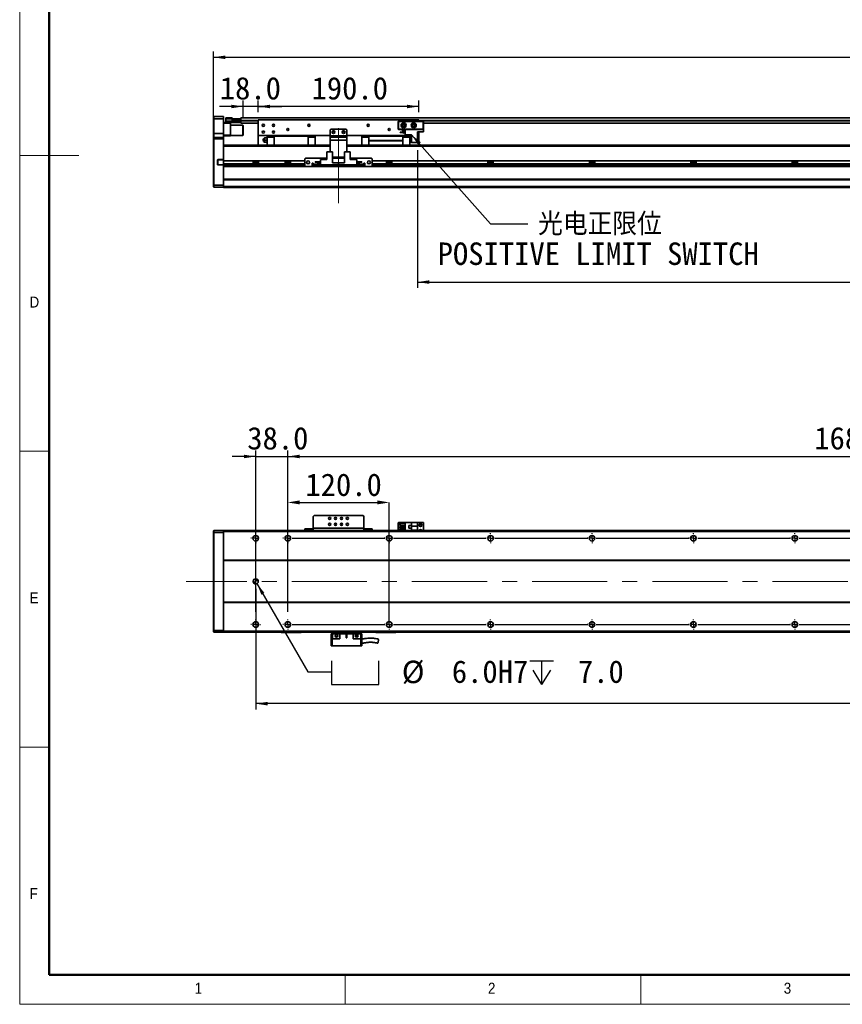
# Model space of a CAD drawing. Header units: millimetres. Extents: x 35 to 2905, y 35 to 2044.
# Tile 1 of 9: x 35 to 1008, y 35 to 1200. Entities that reach past the tile are written whole.
import ezdxf

# ---------------------------------------------------------------- set-up
doc = ezdxf.new("R2010")
doc.units = ezdxf.units.MM
doc.header["$LTSCALE"] = 7
doc.header["$PDSIZE"] = -1
doc.linetypes.add('CENTERX2', pattern=[20.32, 12.7, -2.54, 2.54, -2.54])
doc.layers.add('黑色实线', color=7, linetype='Continuous')
doc.styles.add('SLDTEXTSTYLE1', font='Gothic.ttf', dxfattribs={"width": 0.913})
doc.styles.add('SLDTEXTSTYLE8', font='txt')
doc.styles.add('SLDTEXTSTYLE9', font='txt', dxfattribs={"bigfont": 'bigfont'})
doc.dimstyles.new('SLDDIMSTYLE0', dxfattribs={"dimtxt": 26.6, "dimasz": 14, "dimexe": 0, "dimexo": 0.0625, "dimgap": 6.65, "dimtad": 2, "dimdec": 1, "dimrnd": 1e-09, "dimzin": 4, "dimdsep": 46, "dimtxsty": 'SLDTEXTSTYLE8', "dimsah": 1, "dimcen": 0.09, "dimadec": 0, "dimazin": 1, "dimtfac": 1, "dimtdec": 1, "dimtmove": 0, "dimatfit": 0, "dimfxl": 0, "dimfrac": 2, "dimtolj": 1, "dimtzin": 12, "dimarcsym": 0})
doc.dimstyles.new('SLDDIMSTYLE3', dxfattribs={"dimtxt": 0.18, "dimasz": 14, "dimexe": 0, "dimexo": 0.0625, "dimgap": 0, "dimtad": 0, "dimtih": 1, "dimtoh": 1, "dimdec": 0, "dimrnd": 1e-09, "dimzin": 0, "dimdsep": 46, "dimtxsty": 'Standard', "dimsah": 1, "dimcen": 0.09, "dimadec": 0, "dimazin": 0, "dimtfac": 14, "dimtdec": 0, "dimtofl": 0, "dimtmove": 0, "dimatfit": 3, "dimfxl": 0, "dimfrac": 2, "dimtolj": 1, "dimtzin": 0, "dimarcsym": 0})
doc.dimstyles.new('SLDDIMSTYLE4', dxfattribs={"dimtxt": 26.6, "dimasz": 14, "dimexe": 0, "dimexo": 0.0625, "dimgap": 6.65, "dimtad": 2, "dimdec": 1, "dimrnd": 1e-09, "dimzin": 4, "dimdsep": 46, "dimtxsty": 'SLDTEXTSTYLE8', "dimsah": 1, "dimcen": 0.09, "dimadec": 0, "dimazin": 1, "dimtfac": 1, "dimtdec": 1, "dimtofl": 0, "dimtmove": 0, "dimatfit": 3, "dimfxl": 0, "dimfrac": 2, "dimtolj": 1, "dimtzin": 12, "dimarcsym": 0})
doc.dimstyles.new('SLDDIMSTYLE7', dxfattribs={"dimtxt": 26.6, "dimasz": 14, "dimexe": 0, "dimexo": 0.0625, "dimgap": 6.65, "dimtad": 0, "dimtih": 1, "dimtoh": 1, "dimdec": 1, "dimrnd": 1e-09, "dimzin": 4, "dimdsep": 46, "dimtxsty": 'SLDTEXTSTYLE8', "dimsah": 1, "dimcen": 0, "dimadec": 0, "dimazin": 1, "dimtfac": 1, "dimtdec": 1, "dimtofl": 0, "dimtmove": 0, "dimatfit": 3, "dimfxl": 0, "dimfrac": 2, "dimtolj": 1, "dimtzin": 12, "dimarcsym": 0})

# ---------------------------------------------------------------- blocks, each defined once
blk = doc.blocks.new('_D_21')
at = {"layer": '黑色实线'}
for p, q in [((264.3, 1068.1), (264.3, 1162.7)), ((264.3, 1155.7), (2120.3, 1155.7)), ((2120.3, 1068.1), (2120.3, 1162.7))]:
    blk.add_line(p, q, dxfattribs=at)
for points in [[(264.3, 1155.7), (278.3, 1153.6), (278.3, 1157.8)], [(2120.3, 1155.7), (2106.3, 1157.8), (2106.3, 1153.6)]]:
    blk.add_solid(points, dxfattribs=at)
at = {"layer": '黑色实线', "insert": (1138.2, 1190.6), "char_height": 26.6, "attachment_point": 1, "style": 'SLDTEXTSTYLE8'}
blk.add_mtext('1856.0', dxfattribs=at)
blk = doc.blocks.new('_D_22')
at = {"layer": '黑色实线'}
for p, q in [((299.3, 1097.5), (271.3, 1097.5)), ((299.3, 1083.8), (299.3, 1104.5)), ((317.3, 1097.5), (299.3, 1097.5)), ((317.3, 1090.6), (317.3, 1104.5)), ((317.3, 1097.5), (345.3, 1097.5))]:
    blk.add_line(p, q, dxfattribs=at)
for points in [[(299.3, 1097.5), (285.3, 1099.6), (285.3, 1095.4)], [(317.3, 1097.5), (331.3, 1095.4), (331.3, 1099.6)]]:
    blk.add_solid(points, dxfattribs=at)
at = {"layer": '黑色实线', "insert": (271.8, 1132.4), "char_height": 26.6, "attachment_point": 1, "style": 'SLDTEXTSTYLE8'}
blk.add_mtext('18.0', dxfattribs=at)
blk = doc.blocks.new('_D_23')
at = {"layer": '黑色实线'}
for p, q in [((317.3, 1090.6), (317.3, 1104.5)), ((507.3, 1097.5), (317.3, 1097.5)), ((507.3, 1090.6), (507.3, 1104.5))]:
    blk.add_line(p, q, dxfattribs=at)
for points in [[(317.3, 1097.5), (331.3, 1095.4), (331.3, 1099.6)], [(507.3, 1097.5), (493.3, 1099.6), (493.3, 1095.4)]]:
    blk.add_solid(points, dxfattribs=at)
at = {"layer": '黑色实线', "insert": (380.4, 1132.4), "char_height": 26.6, "attachment_point": 1, "style": 'SLDTEXTSTYLE8'}
blk.add_mtext('190.0', dxfattribs=at)
blk = doc.blocks.new('_D_24')
at = {"layer": '黑色实线'}
for p, q in [((505.8, 1045.8), (505.8, 882.7)), ((1845.8, 1042.3), (1845.8, 882.7)), ((505.8, 889.7), (1845.8, 889.7))]:
    blk.add_line(p, q, dxfattribs=at)
for points in [[(505.8, 889.7), (519.8, 887.6), (519.8, 891.8)], [(1845.8, 889.7), (1831.8, 891.8), (1831.8, 887.6)]]:
    blk.add_solid(points, dxfattribs=at)
at = {"layer": '黑色实线', "char_height": 26.6, "attachment_point": 1, "style": 'SLDTEXTSTYLE8'}
for s, insert in [('Stroke T=', (1061.3, 924.6)), ('1340.0', (1215, 924.6))]:
    blk.add_mtext(s, dxfattribs=dict(at, insert=insert))
blk = doc.blocks.new('SW_NOTE_9')
at = {"layer": '黑色实线', "color": 0, "char_height": 26.6, "attachment_point": 2}
for s, insert, style in [('光电正限位', (85.2, 13.2), 'SLDTEXTSTYLE9'), ('POSITIVE LIMIT SWITCH', (83.2, -21.9), 'SLDTEXTSTYLE8')]:
    blk.add_mtext(s, dxfattribs=dict(at, insert=insert, style=style))
blk = doc.blocks.new('SW_SYMBOL_HOLE_SPOT')
at = {"layer": '黑色实线', "color": 0}
for p, q in [((0, 6125), (0, 525)), ((11200, 525), (11200, 6125)), ((0, 525), (11200, 525))]:
    blk.add_line(p, q, dxfattribs=at)
blk = doc.blocks.new('SW_SYMBOL_HOLE_DEPTH')
at = {"layer": '黑色实线', "color": 0}
for p, q in [((0, 6125), (5600, 6125)), ((2800, 6125), (2800, 525)), ((700, 3885), (2800, 525)), ((4900, 3885), (2800, 525))]:
    blk.add_line(p, q, dxfattribs=at)
blk = doc.blocks.new('_D_27')
at = {"layer": '黑色实线'}
for p, q in [((315.8, 532.9), (376, 428.6)), ((376, 428.6), (404, 428.6))]:
    blk.add_line(p, q, dxfattribs=at)
blk.add_solid([(315.8, 532.9), (321, 519.7), (324.6, 521.8)], dxfattribs=at)
at = {"layer": '黑色实线', "xscale": 0.004985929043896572, "yscale": 0.004985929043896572, "zscale": 0.004985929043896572}
for name, p in [('SW_SYMBOL_HOLE_SPOT', (404, 411)), ('SW_SYMBOL_HOLE_DEPTH', (638.6, 411))]:
    blk.add_blockref(name, p, dxfattribs=at)
at = {"layer": '黑色实线', "char_height": 26.6, "attachment_point": 1, "style": 'SLDTEXTSTYLE8'}
for s, insert in [('%%c', (487.2, 441.7)), (' 6.0H7 ', (528.3, 442)), (' 7.0', (677.5, 442))]:
    blk.add_mtext(s, dxfattribs=dict(at, insert=insert))
blk = doc.blocks.new('_D_29')
at = {"layer": '黑色实线'}
for p, q in [((314.3, 526.6), (314.3, 383.8)), ((2070.3, 521.1), (2070.3, 383.8)), ((2070.3, 390.8), (314.3, 390.8))]:
    blk.add_line(p, q, dxfattribs=at)
for points in [[(314.3, 390.8), (328.3, 388.7), (328.3, 392.9)], [(2070.3, 390.8), (2056.3, 392.9), (2056.3, 388.7)]]:
    blk.add_solid(points, dxfattribs=at)
at = {"layer": '黑色实线', "insert": (1141.8, 425.7), "char_height": 26.6, "attachment_point": 1, "style": 'SLDTEXTSTYLE8'}
blk.add_mtext('1756.0', dxfattribs=at)
blk = doc.blocks.new('_D_32')
at = {"layer": '黑色实线'}
for p, q in [((352.3, 601.3), (352.3, 690.3)), ((2032.3, 601.3), (2032.3, 690.3)), ((352.3, 683.3), (2032.3, 683.3))]:
    blk.add_line(p, q, dxfattribs=at)
for points in [[(352.3, 683.3), (366.3, 681.2), (366.3, 685.4)], [(2032.3, 683.3), (2018.3, 685.4), (2018.3, 681.2)]]:
    blk.add_solid(points, dxfattribs=at)
at = {"layer": '黑色实线', "char_height": 26.6, "attachment_point": 1}
for s, insert, style in [('=14×120.0（PITCH）', (1079.3, 718.2), 'SLDTEXTSTYLE9'), ('1680.0', (975.3, 718.2), 'SLDTEXTSTYLE8')]:
    blk.add_mtext(s, dxfattribs=dict(at, insert=insert, style=style))
blk = doc.blocks.new('_D_33')
at = {"layer": 'Defpoints', "color": 0}
for p in [(472.3, 628.9), (352.3, 592.4), (472.3, 484.5)]:
    blk.add_point(p, dxfattribs=at)
at = {"layer": '黑色实线', "color": 0, "lineweight": -2}
for p, q in [((352.3, 592.4), (352.3, 628.9)), ((366.3, 628.9), (458.3, 628.9)), ((472.3, 484.6), (472.3, 628.9))]:
    blk.add_line(p, q, dxfattribs=at)
at = {"layer": '黑色实线', "color": 0}
for points in [[(366.3, 631.3), (366.3, 626.6), (352.3, 628.9)], [(458.3, 631.3), (458.3, 626.6), (472.3, 628.9)]]:
    blk.add_solid(points, dxfattribs=at)
at = {"layer": '黑色实线', "color": 0, "insert": (418.3, 663.2), "char_height": 26.6, "attachment_point": 2, "style": 'SLDTEXTSTYLE8'}
blk.add_mtext('\\A1;120.0', dxfattribs=at)
blk = doc.blocks.new('_D_34')
at = {"layer": '黑色实线'}
for p, q in [((314.3, 499.3), (314.3, 690.3)), ((352.3, 499.3), (352.3, 690.3)), ((314.3, 683.3), (286.3, 683.3)), ((314.3, 683.3), (352.3, 683.3)), ((352.3, 683.3), (380.3, 683.3))]:
    blk.add_line(p, q, dxfattribs=at)
for points in [[(314.3, 683.3), (300.3, 685.4), (300.3, 681.2)], [(352.3, 683.3), (366.3, 681.2), (366.3, 685.4)]]:
    blk.add_solid(points, dxfattribs=at)
at = {"layer": '黑色实线', "insert": (304.3, 718.2), "char_height": 26.6, "attachment_point": 1, "style": 'SLDTEXTSTYLE8'}
blk.add_mtext('38.0', dxfattribs=at)
blk = doc.blocks.new('SW_CENTERMARKSYMBOL_0')
at = {"layer": '黑色实线', "color": 0}
for p, q in [((-5.08, 0), (-5.84, 0)), ((0, 0), (-2.54, 0)), ((0, 5.08), (0, 5.84)), ((0, 0), (0, 2.54)), ((0, 0), (0, -2.54)), ((0, 0), (2.54, 0)), ((5.08, 0), (5.84, 0)), ((0, -5.08), (0, -5.84))]:
    blk.add_line(p, q, dxfattribs=at)
blk = doc.blocks.new('SW_CENTERMARKSYMBOL_1')
at = {"layer": '黑色实线', "color": 0}
for p, q in [((-158, 107.08), (-158, 107.84)), ((0, 107.08), (0, 107.84)), ((-163.08, 102), (-163.84, 102)), ((-158, 102), (-160.54, 102)), ((-158, 102), (-158, 104.54)), ((-158, 102), (-158, 99.46)), ((-158, 102), (-155.46, 102)), ((-158, 96.92), (-158, 96.16)), ((0, 102), (-2.54, 102)), ((0, 102), (0, 104.54)), ((0, 102), (0, 99.46)), ((0, 102), (2.54, 102)), ((5.08, 102), (5.84, 102)), ((-125.08, 0), (-125.84, 0)), ((-120, 0), (-122.54, 0)), ((-120, 5.08), (-120, 5.84)), ((-120, 0), (-120, 2.54)), ((-120, 0), (-120, -2.54)), ((-120, 0), (-117.46, 0)), ((-114.92, 0), (-5.08, 0)), ((-5.08, 0), (-5.84, 0)), ((0, 0), (-2.54, 0)), ((0, 0), (-2.54, 0)), ((0, 5.08), (0, 5.84)), ((0, 0), (0, 2.54)), ((0, 0), (0, 2.54)), ((0, 0), (0, -2.54)), ((0, 0), (2.54, 0)), ((0, 0), (0, -2.54)), ((0, 0), (2.54, 0)), ((5.08, 0), (5.84, 0)), ((5.08, 0), (114.92, 0)), ((114.92, 0), (114.16, 0)), ((120, 0), (117.46, 0)), ((120, 0), (117.46, 0)), ((120, 0), (117.46, 0)), ((120, 5.08), (120, 5.84)), ((120, 0), (120, 2.54)), ((120, 0), (120, 2.54)), ((120, 0), (120, 2.54)), ((120, 0), (120, -2.54)), ((120, 0), (122.54, 0)), ((120, 0), (120, -2.54)), ((120, 0), (122.54, 0)), ((120, 0), (120, -2.54)), ((120, 0), (122.54, 0)), ((125.08, 0), (125.84, 0)), ((125.08, 0), (234.92, 0)), ((234.92, 0), (234.16, 0)), ((240, 0), (237.46, 0)), ((240, 0), (237.46, 0)), ((240, 0), (237.46, 0)), ((240, 0), (237.46, 0)), ((240, 5.08), (240, 5.84)), ((240, 0), (240, 2.54)), ((240, 0), (240, 2.54)), ((240, 0), (240, 2.54)), ((240, 0), (240, 2.54)), ((240, 0), (240, -2.54)), ((240, 0), (242.54, 0)), ((240, 0), (240, -2.54)), ((240, 0), (242.54, 0)), ((240, 0), (240, -2.54)), ((240, 0), (242.54, 0)), ((240, 0), (240, -2.54)), ((240, 0), (242.54, 0)), ((245.08, 0), (245.84, 0)), ((245.08, 0), (354.92, 0)), ((354.92, 0), (354.16, 0)), ((360, 0), (357.46, 0)), ((360, 0), (357.46, 0)), ((360, 0), (357.46, 0)), ((360, 0), (357.46, 0)), ((360, 0), (357.46, 0)), ((360, 5.08), (360, 5.84)), ((360, 0), (360, 2.54)), ((360, 0), (360, 2.54)), ((360, 0), (360, 2.54)), ((360, 0), (360, 2.54)), ((360, 0), (360, 2.54)), ((360, 0), (360, -2.54)), ((360, 0), (362.54, 0)), ((360, 0), (360, -2.54)), ((360, 0), (362.54, 0)), ((360, 0), (360, -2.54)), ((360, 0), (362.54, 0)), ((360, 0), (360, -2.54)), ((360, 0), (362.54, 0)), ((360, 0), (360, -2.54)), ((360, 0), (362.54, 0)), ((365.08, 0), (365.84, 0)), ((365.08, 0), (474.92, 0)), ((474.92, 0), (474.16, 0)), ((480, 0), (477.46, 0)), ((480, 0), (477.46, 0)), ((480, 0), (477.46, 0)), ((480, 0), (477.46, 0)), ((480, 0), (477.46, 0)), ((480, 0), (477.46, 0)), ((480, 5.08), (480, 5.84)), ((480, 0), (480, 2.54)), ((480, 0), (480, 2.54)), ((480, 0), (480, 2.54)), ((480, 0), (480, 2.54)), ((480, 0), (480, 2.54)), ((480, 0), (480, 2.54)), ((480, 0), (480, -2.54)), ((480, 0), (482.54, 0)), ((480, 0), (480, -2.54)), ((480, 0), (482.54, 0)), ((480, 0), (480, -2.54)), ((480, 0), (482.54, 0)), ((480, 0), (480, -2.54)), ((480, 0), (482.54, 0)), ((480, 0), (480, -2.54)), ((480, 0), (482.54, 0)), ((480, 0), (480, -2.54)), ((480, 0), (482.54, 0)), ((485.08, 0), (485.84, 0)), ((485.08, 0), (594.92, 0)), ((-120, -5.08), (-120, -5.84)), ((0, -5.08), (0, -5.84)), ((120, -5.08), (120, -5.84)), ((240, -5.08), (240, -5.84)), ((360, -5.08), (360, -5.84)), ((480, -5.08), (480, -5.84))]:
    blk.add_line(p, q, dxfattribs=at)
blk = doc.blocks.new('SW_CENTERMARKSYMBOL_2')
at = {"layer": '黑色实线', "color": 0}
for p, q in [((-245.08, 0), (-245.84, 0)), ((-240, 0), (-242.54, 0)), ((-240, 5.08), (-240, 5.84)), ((-240, 0), (-240, 2.54)), ((-240, 0), (-240, -2.54)), ((-240, 0), (-237.46, 0)), ((-234.92, 0), (-125.08, 0)), ((-125.08, 0), (-125.84, 0)), ((-120, 0), (-122.54, 0)), ((-120, 0), (-122.54, 0)), ((-120, 5.08), (-120, 5.84)), ((-120, 0), (-120, 2.54)), ((-120, 0), (-120, 2.54)), ((-120, 0), (-120, -2.54)), ((-120, 0), (-117.46, 0)), ((-120, 0), (-120, -2.54)), ((-120, 0), (-117.46, 0)), ((-114.92, 0), (-114.16, 0)), ((-114.92, 0), (-5.08, 0)), ((-5.08, 0), (-5.84, 0)), ((0, 0), (-2.54, 0)), ((0, 0), (-2.54, 0)), ((0, 0), (-2.54, 0)), ((0, 5.08), (0, 5.84)), ((0, 0), (0, 2.54)), ((0, 0), (0, 2.54)), ((0, 0), (0, 2.54)), ((0, 0), (0, -2.54)), ((0, 0), (2.54, 0)), ((0, 0), (0, -2.54)), ((0, 0), (2.54, 0)), ((0, 0), (0, -2.54)), ((0, 0), (2.54, 0)), ((5.08, 0), (5.84, 0)), ((5.08, 0), (114.92, 0)), ((114.92, 0), (114.16, 0)), ((120, 0), (117.46, 0)), ((120, 0), (117.46, 0)), ((120, 0), (117.46, 0)), ((120, 0), (117.46, 0)), ((120, 5.08), (120, 5.84)), ((120, 0), (120, 2.54)), ((120, 0), (120, 2.54)), ((120, 0), (120, 2.54)), ((120, 0), (120, 2.54)), ((120, 0), (120, -2.54)), ((120, 0), (122.54, 0)), ((120, 0), (120, -2.54)), ((120, 0), (122.54, 0)), ((120, 0), (120, -2.54)), ((120, 0), (122.54, 0)), ((120, 0), (120, -2.54)), ((120, 0), (122.54, 0)), ((125.08, 0), (125.84, 0)), ((125.08, 0), (234.92, 0)), ((234.92, 0), (234.16, 0)), ((240, 0), (237.46, 0)), ((240, 0), (237.46, 0)), ((240, 0), (237.46, 0)), ((240, 0), (237.46, 0)), ((240, 0), (237.46, 0)), ((240, 5.08), (240, 5.84)), ((240, 0), (240, 2.54)), ((240, 0), (240, 2.54)), ((240, 0), (240, 2.54)), ((240, 0), (240, 2.54)), ((240, 0), (240, 2.54)), ((240, 0), (240, -2.54)), ((240, 0), (242.54, 0)), ((240, 0), (240, -2.54)), ((240, 0), (242.54, 0)), ((240, 0), (240, -2.54)), ((240, 0), (242.54, 0)), ((240, 0), (240, -2.54)), ((240, 0), (242.54, 0)), ((240, 0), (240, -2.54)), ((240, 0), (242.54, 0)), ((245.08, 0), (245.84, 0)), ((245.08, 0), (354.92, 0)), ((354.92, 0), (354.16, 0)), ((360, 0), (357.46, 0)), ((360, 0), (357.46, 0)), ((360, 0), (357.46, 0)), ((360, 0), (357.46, 0)), ((360, 0), (357.46, 0)), ((360, 0), (357.46, 0)), ((360, 5.08), (360, 5.84)), ((360, 0), (360, 2.54)), ((360, 0), (360, 2.54)), ((360, 0), (360, 2.54)), ((360, 0), (360, 2.54)), ((360, 0), (360, 2.54)), ((360, 0), (360, 2.54)), ((360, 0), (360, -2.54)), ((360, 0), (362.54, 0)), ((360, 0), (360, -2.54)), ((360, 0), (362.54, 0)), ((360, 0), (360, -2.54)), ((360, 0), (362.54, 0)), ((360, 0), (360, -2.54)), ((360, 0), (362.54, 0)), ((360, 0), (360, -2.54)), ((360, 0), (362.54, 0)), ((360, 0), (360, -2.54)), ((360, 0), (362.54, 0)), ((365.08, 0), (365.84, 0)), ((365.08, 0), (474.92, 0)), ((-240, -5.08), (-240, -5.84)), ((-120, -5.08), (-120, -5.84)), ((0, -5.08), (0, -5.84)), ((120, -5.08), (120, -5.84)), ((240, -5.08), (240, -5.84)), ((360, -5.08), (360, -5.84))]:
    blk.add_line(p, q, dxfattribs=at)
blk = doc.blocks.new('SW_DOWELSYMBOL_4')
at = {"linetype": 'Continuous', "lineweight": 18}
h = blk.add_hatch(color=0, dxfattribs=at)
edge = h.paths.add_edge_path(flags=0)
edge.add_arc((0, 0), 3, 180, 270)
edge.add_line((0, -3), (0, 0))
edge.add_line((0, 0), (-3, 0))
h = blk.add_hatch(color=0, dxfattribs=at)
edge = h.paths.add_edge_path(flags=0)
edge.add_arc((0, 0), 3, 0, 90)
edge.add_line((0, 3), (0, 0))
edge.add_line((0, 0), (3, 0))
at = {"layer": '黑色实线', "color": 0}
blk.add_circle((0, 0), 3, dxfattribs=at)

msp = doc.modelspace()

# ---------------------------------------------------------------- linework, layer by layer
at = {"color": 7, "linetype": 'Continuous', "lineweight": 18}
for p, q in [((35, 2044), (35, 35)), ((70, 2009), (70, 70)), ((35, 1039.5), (105, 1039.5)), ((35, 689.5), (70, 689.5)), ((70, 339.5), (35, 339.5)), ((70, 70), (2870, 70)), ((420, 35), (420, 70)), ((770, 70), (770, 35)), ((861, 70), (2870, 70)), ((35, 35), (2905, 35))]:
    msp.add_line(p, q, dxfattribs=at)
at = {"color": 7, "linetype": 'Continuous', "lineweight": 50}
for p, q in [((70, 2009), (70, 70)), ((70, 70), (2870, 70))]:
    msp.add_line(p, q, dxfattribs=at)
at = {"color": 7, "linetype": 'Continuous', "lineweight": 35}
for p, q in [((264.59, 1085.71), (264.29, 1085.41)), ((264.29, 1082.71), (264.29, 1085.41)), ((264.59, 1085.71), (264.59, 1082.71)), ((264.59, 1085.71), (275.99, 1085.71)), ((275.99, 1082.71), (275.99, 1085.71)), ((275.99, 1085.71), (276.29, 1085.41)), ((276.29, 1085.41), (276.29, 1082.71)), ((278.79, 1083.91), (279.09, 1084.21)), ((278.79, 1082.71), (278.79, 1083.91)), ((279.09, 1084.21), (279.09, 1082.71)), ((279.09, 1084.21), (286.29, 1084.21)), ((286.29, 1084.21), (286.29, 1082.71)), ((2087.79, 1084.06), (296.79, 1084.06)), ((296.79, 1084.06), (296.79, 1082.91)), ((264.59, 1082.71), (264.29, 1082.71)), ((264.29, 1065.71), (264.29, 1082.71)), ((264.59, 1082.71), (264.59, 1065.71)), ((275.99, 1082.71), (264.59, 1082.71)), ((275.99, 1082.71), (276.29, 1082.71)), ((275.99, 1065.71), (275.99, 1082.71)), ((276.29, 1082.71), (276.29, 1065.71)), ((276.29, 1078.71), (279.09, 1078.71)), ((284.29, 1077.71), (276.29, 1077.71)), ((278.79, 1082.71), (279.09, 1082.71)), ((278.79, 1080.21), (278.79, 1082.71)), ((278.79, 1079.01), (278.79, 1080.21)), ((279.09, 1080.21), (278.79, 1080.21)), ((279.09, 1078.71), (278.79, 1079.01)), ((286.29, 1082.71), (279.09, 1082.71)), ((279.09, 1082.71), (279.09, 1080.21)), ((279.09, 1080.21), (296.49, 1080.21)), ((279.09, 1080.21), (279.09, 1078.71)), ((296.49, 1078.71), (279.09, 1078.71)), ((284.29, 1078.71), (284.29, 1077.71)), ((284.29, 1077.71), (284.29, 1063.71)), ((298.99, 1075.21), (284.29, 1075.21)), ((286.29, 1080.41), (286.29, 1082.71)), ((286.29, 1080.71), (296.49, 1080.71)), ((296.49, 1080.41), (286.29, 1080.41)), ((286.79, 1080.91), (287.29, 1080.91)), ((286.79, 1080.71), (286.79, 1080.91)), ((287.29, 1080.91), (287.29, 1082.91)), ((287.29, 1082.91), (287.79, 1082.91)), ((287.79, 1080.91), (287.29, 1080.91)), ((287.79, 1082.91), (287.79, 1080.91)), ((287.79, 1082.91), (296.79, 1082.91)), ((287.79, 1080.91), (296.79, 1080.91)), ((296.49, 1080.71), (296.49, 1080.41)), ((296.49, 1080.71), (296.79, 1080.41)), ((296.49, 1080.71), (296.79, 1080.71)), ((296.49, 1080.21), (296.49, 1080.41)), ((296.49, 1080.41), (296.79, 1080.41)), ((296.49, 1080.21), (296.79, 1080.21)), ((296.49, 1078.71), (296.49, 1080.21)), ((296.49, 1078.71), (296.79, 1079.01)), ((296.79, 1080.91), (296.79, 1082.91)), ((296.79, 1082.91), (297.29, 1082.91)), ((296.79, 1081.06), (296.79, 1080.56)), ((296.79, 1080.56), (296.79, 1077.56)), ((317.29, 1077.56), (296.79, 1077.56)), ((297.29, 1082.91), (297.29, 1082.72)), ((299.29, 1074.91), (298.99, 1075.21)), ((298.99, 1063.21), (298.99, 1075.21)), ((299.29, 1074.91), (299.29, 1063.51)), ((507.29, 1081.71), (317.29, 1081.71)), ((317.29, 1081.71), (317.29, 1063.21)), ((482.79, 1079.91), (483.09, 1080.21)), ((483.09, 1079.78), (482.79, 1079.91)), ((482.79, 1070.51), (482.79, 1079.91)), ((483.09, 1080.21), (483.21, 1079.91)), ((483.09, 1080.21), (512.49, 1080.21)), ((483.21, 1079.91), (483.09, 1079.78)), ((483.09, 1079.78), (483.09, 1070.63)), ((512.36, 1079.91), (483.21, 1079.91)), ((507.29, 1081.71), (507.29, 1080.21)), ((512.49, 1080.21), (512.36, 1079.91)), ((512.49, 1079.78), (512.36, 1079.91)), ((512.49, 1080.21), (512.79, 1079.91)), ((512.79, 1079.91), (512.49, 1079.78)), ((512.49, 1070.63), (512.49, 1079.78)), ((512.79, 1079.91), (512.79, 1070.51)), ((1873.79, 1077.56), (512.79, 1077.56)), ((264.59, 1065.71), (264.29, 1065.71)), ((264.29, 1060.41), (264.29, 1065.71)), ((264.59, 1060.71), (264.29, 1060.41)), ((264.29, 1059.21), (264.29, 1060.41)), ((264.59, 1065.71), (264.59, 1060.71)), ((275.99, 1065.71), (264.59, 1065.71)), ((264.59, 1060.71), (264.59, 1059.21)), ((264.59, 1060.71), (275.99, 1060.71)), ((275.99, 1060.71), (275.99, 1065.71)), ((276.29, 1065.71), (275.99, 1065.71)), ((275.99, 1059.21), (275.99, 1060.71)), ((276.29, 1060.41), (275.99, 1060.71)), ((276.29, 1065.71), (276.29, 1060.41)), ((276.29, 1063.71), (284.29, 1063.71)), ((284.29, 1062.71), (276.29, 1062.71)), ((276.29, 1060.41), (276.29, 1059.21)), ((284.29, 1063.71), (284.29, 1062.71)), ((284.29, 1063.21), (298.99, 1063.21)), ((298.99, 1063.21), (299.29, 1063.51)), ((402.29, 1063.21), (317.29, 1063.21)), ((317.29, 1063.21), (317.29, 1051.71)), ((336.04, 1062.11), (327.79, 1062.11)), ((327.79, 1062.11), (327.79, 1061.16)), ((327.79, 1061.16), (336.04, 1061.16)), ((327.79, 1051.65), (327.79, 1061.16)), ((336.04, 1062.21), (336.04, 1063.21)), ((336.04, 1051.65), (336.04, 1062.21)), ((336.04, 1062.21), (376.54, 1062.21)), ((376.54, 1062.21), (376.54, 1063.21)), ((376.54, 1062.21), (376.54, 1051.65)), ((384.79, 1062.11), (376.54, 1062.11)), ((376.54, 1061.16), (384.79, 1061.16)), ((384.79, 1061.16), (384.79, 1062.11)), ((384.79, 1061.16), (384.79, 1051.65)), ((403.29, 1070.71), (402.29, 1069.71)), ((402.29, 1069.71), (402.29, 1062.71)), ((402.29, 1062.71), (422.29, 1062.71)), ((402.29, 1061.21), (402.29, 1062.71)), ((402.29, 1057.71), (402.29, 1061.21)), ((402.29, 1061.21), (422.29, 1061.21)), ((421.29, 1070.71), (403.29, 1070.71)), ((422.29, 1069.71), (421.29, 1070.71)), ((422.29, 1069.71), (422.29, 1062.71)), ((498.84, 1063.21), (422.29, 1063.21)), ((422.29, 1062.71), (422.29, 1061.21)), ((422.29, 1061.21), (422.29, 1057.71)), ((439.79, 1062.11), (439.79, 1061.16)), ((448.04, 1062.11), (439.79, 1062.11)), ((448.04, 1061.16), (439.79, 1061.16)), ((439.79, 1061.16), (439.79, 1051.65)), ((448.04, 1063.21), (448.04, 1062.21)), ((488.54, 1062.21), (448.04, 1062.21)), ((448.04, 1062.21), (448.04, 1057.21)), ((483.09, 1070.63), (482.79, 1070.51)), ((483.09, 1070.21), (482.79, 1070.51)), ((483.09, 1070.63), (483.21, 1070.51)), ((483.21, 1070.51), (483.09, 1070.21)), ((491.29, 1070.21), (483.09, 1070.21)), ((483.21, 1070.51), (512.36, 1070.51)), ((485.09, 1066.66), (485.09, 1066.96)), ((485.09, 1066.96), (491.29, 1066.96)), ((485.09, 1066.66), (491.29, 1066.66)), ((487.49, 1068.91), (487.49, 1069.61)), ((487.49, 1069.61), (491.29, 1069.61)), ((487.49, 1068.91), (491.29, 1068.91)), ((488.54, 1062.21), (488.54, 1063.21)), ((488.54, 1062.21), (488.54, 1057.21)), ((496.79, 1062.11), (488.54, 1062.11)), ((496.79, 1061.16), (488.54, 1061.16)), ((490.51, 1066.96), (490.54, 1067.21)), ((491.29, 1064.01), (491.29, 1070.21)), ((491.29, 1070.21), (512.79, 1070.21)), ((491.29, 1064.01), (498.84, 1064.01)), ((496.79, 1061.16), (496.79, 1062.11)), ((496.79, 1051.65), (496.79, 1061.16)), ((498.84, 1054.71), (498.84, 1064.01)), ((505.79, 1054.71), (505.79, 1067.61)), ((512.79, 1067.61), (505.79, 1067.61)), ((507.29, 1063.21), (505.79, 1063.21)), ((507.29, 1067.61), (507.29, 1063.21)), ((507.29, 1063.21), (507.29, 1051.71)), ((512.36, 1070.51), (512.49, 1070.63)), ((512.36, 1070.51), (512.49, 1070.21)), ((512.79, 1070.51), (512.49, 1070.63)), ((512.79, 1070.51), (512.49, 1070.21)), ((512.79, 1067.61), (512.79, 1070.21)), ((264.59, 1059.21), (264.29, 1059.21)), ((264.29, 1004.33), (264.29, 1059.21)), ((264.59, 1059.21), (264.59, 1004.21)), ((275.99, 1059.21), (264.59, 1059.21)), ((275.99, 1034.56), (275.99, 1059.21)), ((276.29, 1059.21), (275.99, 1059.21)), ((276.29, 1059.21), (276.29, 1051.36)), ((402.29, 1051.65), (276.29, 1051.65)), ((276.29, 1051.36), (276.29, 1050.65)), ((276.29, 1033.1), (276.29, 1050.65)), ((282.29, 1051.71), (327.79, 1051.71)), ((282.29, 1051.71), (282.29, 1051.65)), ((323.3, 1057.47), (323.3, 1057.94)), ((327.79, 1060.21), (325.47, 1060.21)), ((325.47, 1057.71), (327.79, 1057.71)), ((327.79, 1055.21), (325.47, 1055.21)), ((384.79, 1051.71), (402.29, 1051.71)), ((422.29, 1057.71), (402.29, 1057.71)), ((402.29, 1057.71), (402.29, 1043.9)), ((422.29, 1057.71), (422.29, 1043.9)), ((422.29, 1051.71), (439.79, 1051.71)), ((1845.79, 1051.65), (422.29, 1051.65)), ((448.04, 1057.21), (488.54, 1057.21)), ((448.04, 1057.21), (448.04, 1056.91)), ((488.54, 1056.91), (448.04, 1056.91)), ((448.04, 1056.91), (448.04, 1051.65)), ((488.54, 1056.91), (488.54, 1057.21)), ((488.54, 1056.91), (488.54, 1051.65)), ((496.79, 1060.21), (498.84, 1060.21)), ((496.79, 1057.71), (498.84, 1057.71)), ((498.84, 1055.21), (496.79, 1055.21)), ((496.79, 1051.71), (1845.79, 1051.71)), ((505.79, 1054.71), (498.84, 1054.71)), ((398.34, 1043.9), (398.34, 1034.6)), ((398.34, 1043.9), (405.29, 1043.9)), ((405.29, 1043.9), (405.29, 1031)), ((419.29, 1037.71), (405.29, 1037.71)), ((419.29, 1043.9), (419.29, 1031)), ((419.29, 1043.9), (426.24, 1043.9)), ((426.24, 1043.9), (426.24, 1034.6)), ((268.99, 1033.76), (269.29, 1033.76)), ((268.99, 1033.76), (268.99, 1029.06)), ((268.99, 1029.06), (269.29, 1029.06)), ((269.29, 1029.06), (269.29, 1033.76)), ((269.79, 1034.56), (269.79, 1034.26)), ((275.99, 1034.56), (269.79, 1034.56)), ((269.79, 1034.26), (275.86, 1034.26)), ((269.79, 1028.26), (269.79, 1028.56)), ((275.86, 1028.56), (269.79, 1028.56)), ((269.79, 1028.26), (275.99, 1028.26)), ((275.99, 1034.56), (275.86, 1034.26)), ((275.86, 1034.26), (275.99, 1034.26)), ((275.86, 1028.56), (275.99, 1028.26)), ((275.99, 1028.56), (275.86, 1028.56)), ((276.29, 1034.56), (275.99, 1034.56)), ((275.99, 1034.26), (276.29, 1034.56)), ((275.99, 1034.26), (275.99, 1028.56)), ((275.99, 1028.56), (276.29, 1028.26)), ((275.99, 1004.21), (275.99, 1028.26)), ((275.99, 1028.26), (276.29, 1028.26)), ((372.29, 1033.1), (276.29, 1033.1)), ((276.29, 1029.7), (276.29, 1033.1)), ((372.29, 1029.7), (276.29, 1029.7)), ((276.29, 1027.65), (276.29, 1029.7)), ((276.29, 1027.65), (276.29, 1026.93)), ((276.29, 1026.93), (276.29, 1011.36)), ((373.04, 1026.65), (276.29, 1026.65)), ((311.12, 1033.1), (311.12, 1029.7)), ((317.46, 1031.7), (311.12, 1031.7)), ((317.46, 1029.7), (317.46, 1033.1)), ((349.12, 1033.1), (349.12, 1029.7)), ((355.46, 1031.7), (349.12, 1031.7)), ((355.46, 1029.7), (355.46, 1033.1)), ((373.29, 1036.4), (372.29, 1035.4)), ((372.29, 1035.4), (372.29, 1027.4)), ((372.29, 1027.4), (373.29, 1026.4)), ((398.34, 1036.4), (373.29, 1036.4)), ((373.29, 1026.4), (381.29, 1026.4)), ((382.29, 1030.4), (381.29, 1030.4)), ((381.29, 1030.4), (381.29, 1026.4)), ((382.29, 1029.7), (381.29, 1029.7)), ((382.29, 1026.65), (381.29, 1026.65)), ((382.29, 1029.4), (382.29, 1030.4)), ((382.29, 1029.4), (382.29, 1028.4)), ((382.29, 1026.4), (382.29, 1028.4)), ((382.29, 1028.4), (383.29, 1028.4)), ((383.29, 1026.4), (382.29, 1026.4)), ((383.29, 1028.4), (383.29, 1026.4)), ((441.29, 1028.4), (383.29, 1028.4)), ((441.29, 1026.4), (383.29, 1026.4)), ((384.59, 1031.65), (384.59, 1031.95)), ((384.59, 1031.95), (390.79, 1031.95)), ((384.59, 1031.65), (390.79, 1031.65)), ((386.99, 1029), (386.99, 1029.7)), ((386.99, 1029.7), (390.79, 1029.7)), ((386.99, 1029), (390.79, 1029)), ((390.79, 1028.4), (390.79, 1034.6)), ((390.79, 1034.6), (398.34, 1034.6)), ((390.79, 1028.4), (412.29, 1028.4)), ((419.29, 1036.4), (405.29, 1036.4)), ((412.29, 1031), (405.29, 1031)), ((412.29, 1031), (412.29, 1028.4)), ((412.29, 1031), (419.29, 1031)), ((433.79, 1028.4), (412.29, 1028.4)), ((451.29, 1036.4), (426.24, 1036.4)), ((433.79, 1034.6), (426.24, 1034.6)), ((433.79, 1034.6), (433.79, 1028.4)), ((439.99, 1031.95), (433.79, 1031.95)), ((439.99, 1031.65), (433.79, 1031.65)), ((437.59, 1029.7), (433.79, 1029.7)), ((437.59, 1029), (433.79, 1029)), ((437.59, 1029.7), (437.59, 1029)), ((439.99, 1031.95), (439.99, 1031.65)), ((441.29, 1026.4), (441.29, 1028.4)), ((441.29, 1028.4), (442.29, 1028.4)), ((442.29, 1026.4), (441.29, 1026.4)), ((443.29, 1030.4), (442.29, 1030.4)), ((442.29, 1030.4), (442.29, 1029.4)), ((443.29, 1029.7), (442.29, 1029.7)), ((442.29, 1028.4), (442.29, 1029.4)), ((442.29, 1028.4), (442.29, 1026.4)), ((443.29, 1026.65), (442.29, 1026.65)), ((443.29, 1026.4), (443.29, 1030.4)), ((443.29, 1026.4), (451.29, 1026.4)), ((452.29, 1035.4), (451.29, 1036.4)), ((451.29, 1026.4), (452.29, 1027.4)), ((1933.04, 1026.65), (451.53, 1026.65)), ((452.29, 1027.4), (452.29, 1035.4)), ((1932.29, 1033.1), (452.29, 1033.1)), ((1932.29, 1029.7), (452.29, 1029.7)), ((469.12, 1033.1), (469.12, 1029.7)), ((475.46, 1031.7), (469.12, 1031.7)), ((475.46, 1029.7), (475.46, 1033.1)), ((589.12, 1033.1), (589.12, 1029.7)), ((595.46, 1031.7), (589.12, 1031.7)), ((595.46, 1029.7), (595.46, 1033.1)), ((709.12, 1033.1), (709.12, 1029.7)), ((715.46, 1031.7), (709.12, 1031.7)), ((715.46, 1029.7), (715.46, 1033.1)), ((829.12, 1033.1), (829.12, 1029.7)), ((835.46, 1031.7), (829.12, 1031.7)), ((835.46, 1029.7), (835.46, 1033.1)), ((949.12, 1033.1), (949.12, 1029.7)), ((955.46, 1031.7), (949.12, 1031.7)), ((955.46, 1029.7), (955.46, 1033.1)), ((264.29, 1004.33), (264.59, 1004.21)), ((264.29, 1002.51), (264.29, 1004.33)), ((264.29, 1002.51), (264.59, 1002.21)), ((264.59, 1004.21), (264.59, 1002.21)), ((264.59, 1004.21), (275.99, 1004.21)), ((275.99, 1002.21), (264.59, 1002.21)), ((276.29, 1004.33), (275.99, 1004.21)), ((275.99, 1002.21), (275.99, 1004.21)), ((276.29, 1002.51), (275.99, 1002.21)), ((2108.29, 1011.65), (276.29, 1011.65)), ((276.29, 1011.36), (276.29, 1010.65)), ((2108.29, 1010.65), (276.29, 1010.65)), ((276.29, 1002.71), (276.29, 1010.65)), ((2108.29, 1002.71), (276.29, 1002.71)), ((276.29, 1001.71), (276.29, 1002.71)), ((2108.29, 1001.71), (276.29, 1001.71)), ((383.29, 613.32), (382.29, 612.32)), ((382.29, 612.32), (382.29, 598.52)), ((441.29, 613.32), (383.29, 613.32)), ((442.29, 612.32), (441.29, 613.32)), ((442.29, 598.52), (442.29, 612.32)), ((264.29, 595.22), (264.59, 595.52)), ((264.29, 593.4), (264.29, 595.22)), ((264.59, 595.52), (264.59, 593.52)), ((264.59, 595.52), (275.99, 595.52)), ((275.99, 593.52), (275.99, 595.52)), ((276.29, 595.22), (275.99, 595.52)), ((2108.29, 595.52), (276.29, 595.52)), ((276.29, 594.52), (276.29, 595.52)), ((2108.29, 594.52), (276.29, 594.52)), ((276.29, 560.52), (276.29, 594.52)), ((372.29, 595.52), (372.29, 597.52)), ((372.29, 597.52), (373.29, 597.52)), ((373.29, 597.52), (373.29, 595.52)), ((373.29, 597.52), (381.29, 597.52)), ((381.29, 597.52), (381.29, 595.52)), ((382.29, 597.52), (381.29, 597.52)), ((442.29, 598.52), (382.29, 598.52)), ((382.29, 595.52), (382.29, 598.52)), ((442.29, 598.52), (442.29, 595.52)), ((443.29, 597.52), (442.29, 597.52)), ((443.29, 597.52), (443.29, 595.52)), ((443.29, 597.52), (451.29, 597.52)), ((451.29, 595.52), (451.29, 597.52)), ((451.29, 597.52), (452.29, 597.52)), ((452.29, 597.52), (452.29, 595.52)), ((483.09, 605.02), (482.79, 604.72)), ((483.09, 604.72), (482.79, 604.72)), ((482.79, 595.52), (482.79, 604.72)), ((483.21, 605.02), (483.09, 604.72)), ((483.09, 605.02), (483.21, 605.02)), ((487.49, 604.72), (483.09, 604.72)), ((483.09, 604.72), (483.09, 595.52)), ((483.21, 605.02), (487.49, 605.02)), ((485.09, 601.58), (485.09, 604.08)), ((485.09, 604.08), (491.29, 604.08)), ((485.09, 601.58), (491.29, 601.58)), ((485.09, 599.04), (485.09, 600.54)), ((485.09, 600.54), (491.29, 600.54)), ((485.09, 599.04), (491.29, 599.04)), ((485.09, 598), (491.29, 598)), ((485.09, 596.5), (485.09, 598)), ((485.09, 596.5), (491.29, 596.5)), ((487.49, 604.08), (487.49, 605.02)), ((487.49, 605.02), (491.29, 605.02)), ((487.49, 600.54), (487.49, 601.58)), ((487.49, 598), (487.49, 599.04)), ((487.49, 595.52), (487.49, 596.5)), ((491.29, 595.52), (491.29, 605.32)), ((491.29, 605.32), (498.84, 605.32)), ((498.59, 601.62), (495.39, 601.62)), ((495.39, 601.62), (495.39, 598.42)), ((495.39, 598.42), (498.59, 598.42)), ((495.49, 601.52), (495.49, 598.52)), ((498.49, 601.52), (495.49, 601.52)), ((495.49, 598.52), (498.49, 598.52)), ((498.49, 598.52), (498.49, 601.52)), ((498.59, 598.42), (498.59, 601.62)), ((505.79, 605.32), (498.84, 605.32)), ((498.84, 605.32), (498.84, 601.02)), ((505.79, 601.02), (498.84, 601.02)), ((498.84, 596.02), (498.84, 601.02)), ((498.84, 596.02), (505.79, 596.02)), ((498.84, 596.02), (498.84, 595.52)), ((505.79, 601.02), (505.79, 605.32)), ((512.79, 605.32), (505.79, 605.32)), ((505.79, 601.02), (505.79, 596.02)), ((505.79, 595.52), (505.79, 596.02)), ((512.79, 605.32), (512.79, 595.52)), ((264.29, 593.4), (264.59, 593.52)), ((264.29, 477.65), (264.29, 593.4)), ((264.59, 593.52), (264.59, 477.52)), ((275.99, 593.52), (264.59, 593.52)), ((275.99, 477.52), (275.99, 593.52)), ((276.29, 593.4), (275.99, 593.52)), ((317.29, 587.9), (317.29, 585.15)), ((2108.29, 560.52), (276.29, 560.52)), ((276.29, 560.52), (276.29, 560.02)), ((2108.29, 560.02), (276.29, 560.02)), ((276.29, 511.02), (276.29, 560.02)), ((2108.29, 511.02), (276.29, 511.02)), ((276.29, 510.52), (276.29, 511.02)), ((2108.29, 510.52), (276.29, 510.52)), ((276.29, 476.52), (276.29, 510.52)), ((317.29, 485.9), (317.29, 483.15)), ((264.29, 475.82), (264.29, 477.65)), ((264.29, 477.65), (264.59, 477.52)), ((264.29, 475.82), (264.59, 475.52)), ((264.59, 477.52), (264.59, 475.52)), ((264.59, 477.52), (275.99, 477.52)), ((275.99, 475.52), (264.59, 475.52)), ((276.29, 477.65), (275.99, 477.52)), ((275.99, 475.52), (275.99, 477.52)), ((276.29, 475.82), (275.99, 475.52)), ((2108.29, 476.52), (276.29, 476.52)), ((276.29, 476.52), (276.29, 475.52)), ((2108.29, 475.52), (276.29, 475.52)), ((344.29, 475.32), (344.29, 475.52)), ((344.29, 475.32), (344.59, 475.02)), ((344.29, 475.32), (345.29, 475.32)), ((345.41, 475.02), (344.59, 475.02)), ((345.29, 475.52), (345.29, 475.32)), ((345.41, 475.02), (345.29, 475.32)), ((345.29, 475.32), (367.29, 475.32)), ((367.16, 475.02), (345.41, 475.02)), ((367.16, 475.02), (367.29, 475.32)), ((367.99, 475.02), (367.16, 475.02)), ((367.29, 475.32), (367.29, 475.52)), ((367.29, 475.32), (368.29, 475.32)), ((367.99, 475.02), (368.29, 475.32)), ((368.29, 475.52), (368.29, 475.32)), ((403.79, 473.62), (403.79, 459.22)), ((404.99, 473.62), (403.79, 473.62)), ((404.79, 473.62), (404.79, 475.52)), ((404.99, 467.62), (404.79, 467.62)), ((404.79, 459.22), (404.79, 467.62)), ((404.99, 473.62), (404.99, 467.62)), ((413.79, 473.62), (404.99, 473.62)), ((404.99, 467.62), (413.79, 467.62)), ((413.79, 473.62), (421.54, 473.62)), ((413.79, 473.62), (413.79, 467.62)), ((422.04, 473.62), (421.54, 473.62)), ((421.54, 473.62), (421.54, 468.87)), ((422.04, 473.62), (429.79, 473.62)), ((422.04, 468.87), (422.04, 473.62)), ((429.79, 467.62), (429.79, 473.62)), ((438.59, 473.62), (429.79, 473.62)), ((429.79, 467.62), (438.59, 467.62)), ((433.16, 472.07), (433.33, 472.17)), ((433.16, 472.07), (433.33, 472.17)), ((434.8, 471.67), (434.93, 471.27)), ((438.59, 467.62), (438.59, 473.62)), ((439.79, 473.62), (438.59, 473.62)), ((438.79, 467.62), (438.59, 467.62)), ((438.79, 473.62), (438.79, 475.52)), ((438.79, 467.62), (438.79, 459.22)), ((439.79, 459.22), (439.79, 473.62)), ((456.29, 475.32), (456.29, 475.52)), ((456.29, 475.32), (457.29, 475.32)), ((456.29, 475.32), (456.59, 475.02)), ((457.41, 475.02), (456.59, 475.02)), ((457.29, 475.52), (457.29, 475.32)), ((457.41, 475.02), (457.29, 475.32)), ((457.29, 475.32), (479.29, 475.32)), ((479.16, 475.02), (457.41, 475.02)), ((479.16, 475.02), (479.29, 475.32)), ((479.99, 475.02), (479.16, 475.02)), ((479.29, 475.32), (479.29, 475.52)), ((479.29, 475.32), (480.29, 475.32)), ((479.99, 475.02), (480.29, 475.32)), ((480.29, 475.52), (480.29, 475.32)), ((404.79, 459.22), (403.79, 459.22)), ((438.79, 459.22), (404.79, 459.22)), ((439.79, 459.22), (438.79, 459.22))]:
    msp.add_line(p, q, dxfattribs=at)
at = {"color": 8, "linetype": 'Continuous', "lineweight": 35}
for p, q in [((317.29, 1081.06), (296.79, 1081.06)), ((317.29, 1080.56), (296.79, 1080.56)), ((1877.29, 1081.06), (507.29, 1081.06)), ((1877.29, 1080.56), (507.29, 1080.56)), ((402.29, 1050.65), (276.29, 1050.65)), ((1846.35, 1050.65), (422.29, 1050.65)), ((372.29, 1027.65), (276.29, 1027.65)), ((382.29, 1027.65), (381.29, 1027.65)), ((386.99, 1029.4), (382.29, 1029.4)), ((442.29, 1029.4), (437.59, 1029.4)), ((443.29, 1027.65), (442.29, 1027.65)), ((1932.29, 1027.65), (452.29, 1027.65)), ((409.54, 604.02), (408.04, 604.02)), ((416.54, 604.02), (415.04, 604.02))]:
    msp.add_line(p, q, dxfattribs=at)
at = {"color": 7, "linetype": 'Continuous', "lineweight": 35}
for centre, radius in [((323.29, 1075.21), 1.25), ((335.29, 1075.21), 1.25), ((377.29, 1075.21), 1.25), ((447.29, 1075.21), 1.25), ((489.29, 1075.21), 3), ((489.29, 1075.21), 1.7), ((489.29, 1075.21), 1.25), ((501.29, 1075.21), 3), ((501.29, 1075.21), 1.7), ((501.29, 1075.21), 1.25), ((323.29, 1067.21), 1.25), ((335.29, 1067.21), 1.25), ((352.29, 1070.21), 1.25), ((406.29, 1067.21), 1.7), ((406.29, 1067.21), 1.25), ((418.29, 1067.21), 1.7), ((418.29, 1067.21), 1.25), ((472.29, 1070.21), 1.25), ((376.29, 1031.4), 1.7), ((448.29, 1031.4), 1.7), ((401.79, 610.02), 1.25), ((408.79, 610.02), 1.25), ((415.79, 610.02), 1.25), ((422.79, 610.02), 1.25), ((401.79, 603.02), 1.25), ((408.79, 603.02), 1.25), ((415.79, 603.02), 1.25), ((422.79, 603.02), 1.25), ((509.29, 602.02), 1.75), ((509.29, 602.02), 1.25), ((314.29, 586.52), 3.3), ((352.29, 586.52), 3.3), ((472.29, 586.52), 3.3), ((592.29, 586.52), 3.3), ((712.29, 586.52), 3.3), ((832.29, 586.52), 3.3), ((952.29, 586.52), 3.3), ((314.29, 535.52), 3), ((314.29, 484.52), 3.3), ((352.29, 484.52), 3.3), ((472.29, 484.52), 3.3), ((592.29, 484.52), 3.3), ((712.29, 484.52), 3.3), ((832.29, 484.52), 3.3), ((952.29, 484.52), 3.3), ((409.79, 471.12), 1.6), ((433.79, 471.12), 1.6)]:
    msp.add_circle(centre, radius, dxfattribs=at)
for centre, radius, start, end in [((489.29, 1067.21), 1.25, 0, 191.53696), ((489.29, 1067.21), 1.25, 206.10388, 333.89612), ((323.39, 1057.71), 0.25, 111.36458, 248.69453), ((326.29, 1057.71), 3, 123.36668, 175.56913), ((326.29, 1057.71), 3, 184.51433, 236.60291), ((269.79, 1033.76), 0.8, 90, 180), ((269.79, 1029.06), 0.8, 180, 270), ((269.79, 1033.76), 0.5, 90, 180), ((269.79, 1029.06), 0.5, 180, 270), ((509.29, 595.02), 1.75, 16.60155, 163.39845), ((509.29, 595.02), 1.25, 23.57818, 156.42182), ((421.79, 468.87), 0.25, 180, 0)]:
    msp.add_arc(centre, radius, start, end, dxfattribs=at)
for points, knots in [([(325.47, 1060.21), (325.32, 1060.21), (325.01, 1060.21), (324.73, 1060.21), (324.61, 1060.21), (324.64, 1060.21), (324.64, 1060.21)], [0, 0, 0, 0, 0.3186342, 0.63727, 0.9559023, 1, 1, 1, 1]), ([(325.47, 1057.71), (325.32, 1057.8), (325.01, 1057.99), (324.72, 1058.41), (324.6, 1058.89), (324.67, 1059.38), (324.92, 1059.82), (325.23, 1060.08), (325.43, 1060.19), (325.47, 1060.21)], [0, 0, 0, 0, 0.1597115, 0.3194239, 0.4791341, 0.6388435, 0.7985542, 0.9582656, 1, 1, 1, 1]), ([(325.47, 1055.21), (325.32, 1055.3), (325.01, 1055.49), (324.72, 1055.91), (324.6, 1056.39), (324.67, 1056.88), (324.92, 1057.32), (325.23, 1057.58), (325.43, 1057.69), (325.47, 1057.71)], [0, 0, 0, 0, 0.1597116, 0.3194233, 0.4791336, 0.638844, 0.7985544, 0.9582655, 1, 1, 1, 1]), ([(324.64, 1055.21), (324.65, 1055.21), (324.67, 1055.21), (324.93, 1055.21), (325.23, 1055.21), (325.43, 1055.21), (325.47, 1055.21)], [0, 0, 0, 0, 0.2763086, 0.5963389, 0.9163728, 1, 1, 1, 1]), ([(410.93, 471.27), (410.95, 471.14), (410.99, 470.88), (410.88, 470.49), (410.66, 470.15), (410.32, 469.88), (409.9, 469.73), (409.44, 469.72), (409.01, 469.85), (408.78, 470.04), (408.67, 470.12)], [0, 0, 0, 0, 0.1147386, 0.230594, 0.3509284, 0.4758279, 0.6054551, 0.7394032, 0.8775476, 1, 1, 1, 1]), ([(409.77, 472.42), (409.91, 472.39), (410.19, 472.34), (410.55, 472.09), (410.73, 471.84), (410.79, 471.69), (410.8, 471.67)], [0, 0, 0, 0, 0.3223299, 0.6432152, 0.951835, 1, 1, 1, 1]), ([(433.79, 472.27), (433.67, 472.26), (433.44, 472.24), (433.12, 472.08), (432.87, 471.84), (432.69, 471.53), (432.62, 471.19), (432.65, 470.84), (432.79, 470.51), (433.02, 470.25), (433.31, 470.06), (433.65, 469.96), (434, 469.97), (434.34, 470.09), (434.62, 470.3), (434.82, 470.59), (434.94, 470.92), (434.93, 471.15), (434.93, 471.27)], [0, 0, 0, 0, 0.0624975, 0.1249971, 0.1874968, 0.249997, 0.3124963, 0.3749963, 0.4374949, 0.4999975, 0.562494, 0.6249954, 0.6874961, 0.7499954, 0.812497, 0.8749977, 0.9374994, 1, 1, 1, 1]), ([(434.93, 471.27), (434.95, 471.14), (434.99, 470.88), (434.88, 470.49), (434.66, 470.15), (434.32, 469.88), (433.9, 469.73), (433.44, 469.72), (433.01, 469.85), (432.78, 470.04), (432.67, 470.12)], [0, 0, 0, 0, 0.11473834, 0.23059291, 0.35092629, 0.47582479, 0.60545098, 0.73939802, 0.87754135, 1, 1, 1, 1]), ([(433.77, 472.42), (433.91, 472.39), (434.19, 472.34), (434.55, 472.09), (434.73, 471.84), (434.79, 471.69), (434.8, 471.67)], [0, 0, 0, 0, 0.3223122, 0.6432198, 0.9518434, 1, 1, 1, 1]), ([(459.1, 467.41), (458.13, 467.57), (456.32, 467.86), (453.85, 468.24), (451.79, 468.41), (449.94, 468.45), (447.9, 468.37), (446.07, 468.16), (444.56, 467.94), (443.55, 467.79), (442.51, 467.64), (441.45, 467.52), (440.53, 467.45), (439.98, 467.48), (439.79, 467.49)], [0, 0, 0, 0, 0.155774, 0.290786, 0.3967698, 0.4749902, 0.5735899, 0.7047464, 0.7546895, 0.8070875, 0.8612087, 0.9159556, 0.9704068, 1, 1, 1, 1]), ([(458.53, 462.52), (458.57, 462.5), (458.67, 462.46), (458.86, 462.73), (459.07, 463.23), (459.26, 463.92), (459.4, 464.73), (459.48, 465.57), (459.48, 466.35), (459.41, 466.97), (459.28, 467.35), (459.16, 467.38), (459.1, 467.4)], [0, 0, 0, 0, 0.057406, 0.1630255, 0.2664665, 0.3699767, 0.4747882, 0.5815851, 0.6902311, 0.7997754, 0.9088172, 1, 1, 1, 1]), ([(439.79, 462.51), (440.02, 462.5), (440.74, 462.47), (441.89, 462.56), (443.57, 462.75), (445.27, 463.02), (446.94, 463.25), (448.39, 463.4), (450.08, 463.48), (451.99, 463.42), (454.03, 463.2), (456.14, 462.84), (457.68, 462.6), (458.53, 462.47)], [0, 0, 0, 0, 0.0368682, 0.1125397, 0.1785184, 0.3028052, 0.3842705, 0.4445276, 0.5302865, 0.6473385, 0.744746, 0.8603545, 1, 1, 1, 1])]:
    msp.add_open_spline(points, degree=3, knots=knots, dxfattribs=at)
at = {"layer": '黑色实线', "linetype": 'CENTERX2', "lineweight": 18}
for p, q in [((412.29, 982.95), (412.29, 1079.85)), ((2152.74, 535.52), (231.84, 535.52))]:
    msp.add_line(p, q, dxfattribs=at)

# ---------------------------------------------------------------- block references
at = {"layer": '黑色实线', "color": 7}
msp.add_blockref('SW_NOTE_9', (636.45, 958.45), dxfattribs=at)
at = {"layer": '黑色实线'}
for name, p in [('SW_CENTERMARKSYMBOL_2', (592.29, 586.52)), ('SW_CENTERMARKSYMBOL_1', (472.29, 484.52)), ('SW_DOWELSYMBOL_4', (314.29, 535.52)), ('SW_CENTERMARKSYMBOL_0', (314.29, 484.52))]:
    msp.add_blockref(name, p, dxfattribs=at)

# ---------------------------------------------------------------- texts
at = {"color": 7, "linetype": 'Continuous', "lineweight": 0, "char_height": 12.96, "attachment_point": 1, "style": 'SLDTEXTSTYLE1'}
for s, insert in [('D', (46.67, 872.52)), ('E', (46.67, 522.52)), ('F', (46.67, 172.52)), ('1', (242.08, 60.52)), ('2', (589.17, 60.52)), ('3', (939.17, 60.52))]:
    msp.add_mtext(s, dxfattribs=dict(at, insert=insert))

# ---------------------------------------------------------------- dimensions: what is measured, and where the dimension line sits
at = {"layer": '黑色实线'}
for base, p1, p2, dimstyle, picture, middle in [((2120.29, 1155.71), (264.29, 1059.21), (2120.29, 1059.21), 'SLDDIMSTYLE4', '_D_21', (1190.15, 1155.71)), ((299.29, 1097.5), (317.29, 1081.71), (299.29, 1074.91), 'SLDDIMSTYLE0', '_D_22', (304.54, 1097.5)), ((317.29, 1097.5), (507.29, 1081.71), (317.29, 1081.71), 'SLDDIMSTYLE4', '_D_23', (422.82, 1097.5)), ((352.29, 683.32), (314.29, 490.36), (352.29, 490.36), 'SLDDIMSTYLE0', '_D_34', (337.09, 683.32)), ((472.29, 628.92), (352.29, 592.36), (472.29, 484.52), 'SLDDIMSTYLE0', '_D_33', (418.33, 628.92)), ((314.29, 390.82), (2070.29, 529.98), (314.29, 535.52), 'SLDDIMSTYLE4', '_D_29', (1193.81, 390.82))]:
    dim = msp.add_linear_dim(base=base, p1=p1, p2=p2, dimstyle=dimstyle, dxfattribs=at)
    dim.commit()
    dim.dimension.update_dxf_attribs({"geometry": picture, "text_midpoint": middle, "dimtype": 160})
for base, p1, p2, text, picture, middle in [((1845.79, 889.71), (505.79, 1054.71), (1845.79, 1051.21), 'Stroke T=<>', '_D_24', (1190.15, 889.71)), ((2032.29, 683.32), (352.29, 592.36), (2032.29, 592.36), '<>=14×120.0（PITCH）', '_D_32', (1193.81, 683.32))]:
    dim = msp.add_linear_dim(base=base, p1=p1, p2=p2, text=text, dimstyle='SLDDIMSTYLE4', dxfattribs=at)
    dim.commit()
    dim.dimension.update_dxf_attribs({"geometry": picture, "text_midpoint": middle, "dimtype": 160})
dim = msp.add_diameter_dim_2p(p1=(312.79, 538.12), p2=(315.79, 532.92), text='{\\fGDT;v} <>H7 {\\fGDT;x} 7.0\\P', dimstyle='SLDDIMSTYLE7', dxfattribs=at)
dim.commit()
dim.dimension.update_dxf_attribs({"geometry": '_D_27', "text_midpoint": (568.77, 428.61), "dimtype": 163})

# ---------------------------------------------------------------- leaders
at = {"layer": '黑色实线', "color": 7}
msp.add_leader([(498.84, 1064.01), (592, 958.45), (636.45, 958.45)], dimstyle='SLDDIMSTYLE3', dxfattribs=at)

doc.saveas('drawing.dxf')
